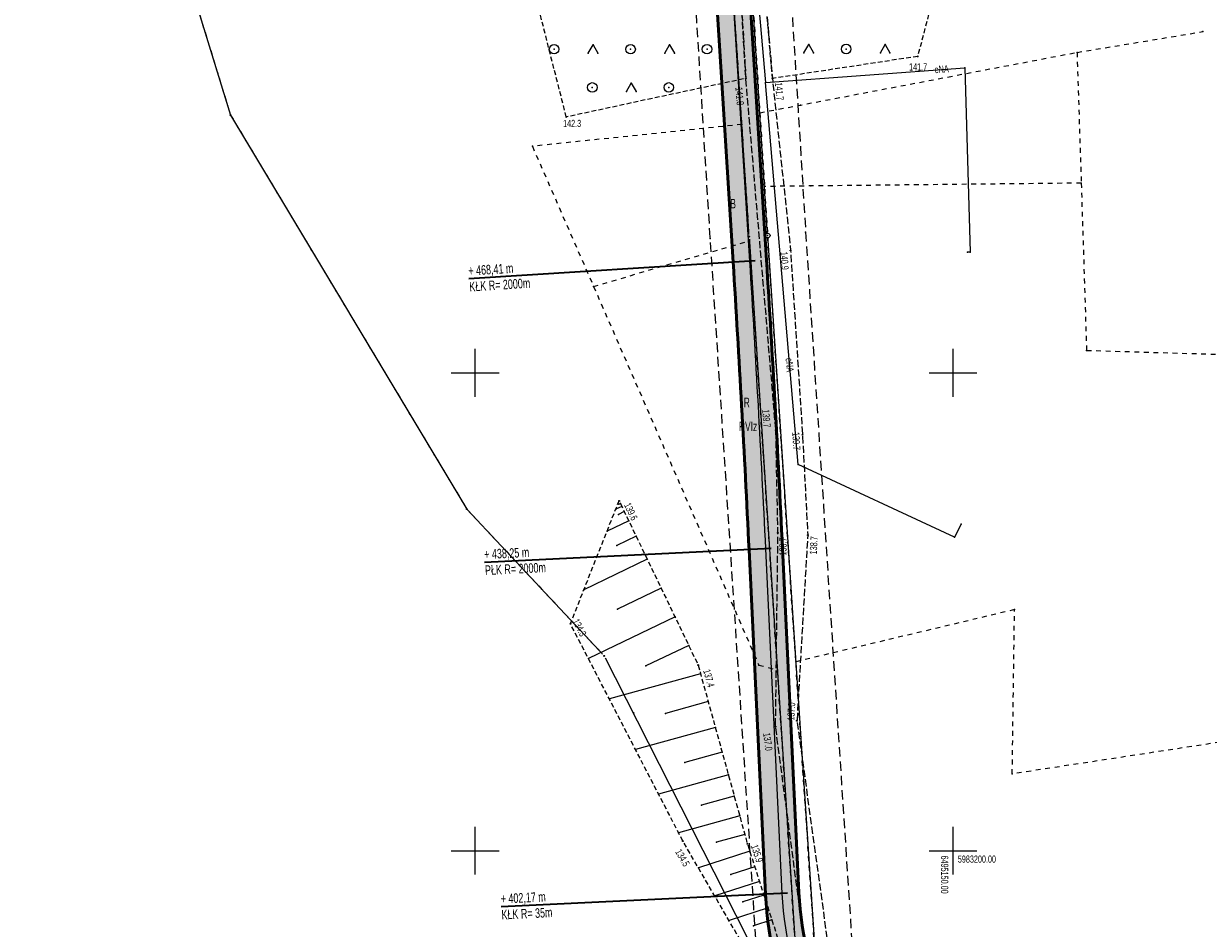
# Model space of a CAD drawing. Extents: x 6456700 to 6518119, y 5963420 to 5980059.
# Tile 252 of 256: x 6512322 to 6512445, y 5966741 to 5966836. Entities that reach past the tile are written whole.
import ezdxf
from ezdxf.enums import TextEntityAlignment as Align

# ---------------------------------------------------------------- set-up
doc = ezdxf.new("R2010")
doc.units = 0
doc.header["$MEASUREMENT"] = 0
doc.set_wipeout_variables(frame=1)
for name, pattern in [('L_0_03', [1, 0.5, -0.5]), ('L_0_04', [1.5, 1, -0.5]), ('L_0_52', [1, 0.75, -0.25]), ('L_0_5A', [0.75, 0.5, -0.25])]:
    doc.linetypes.add(name, pattern=pattern)
doc.layers.get('0').update_dxf_attribs({"color": 2, "linetype": 'CONTINUOUS', "lineweight": 5})
for name, color, linetype, lineweight in [('000_Inne__niezydentyfikowane_', 7, 'CONTINUOUS', 18), ('18mm Kreska ciągła', 7, 'CONTINUOUS', 18), ('202_punkt_graniczny', 7, 'CONTINUOUS', 18), ('203_punkt_graniczny', 7, 'CONTINUOUS', 18), ('209_oznaczenie_konturu_klasyfikacyjnego', 96, 'CONTINUOUS', 18), ('210_oznaczenie_konturu_uzytku_gruntowego', 96, 'CONTINUOUS', 18), ('218_kontur_uzytku_gruntowego', 96, 'L_0_03', 18), ('219_dzialka_ewidencyjna', 7, 'CONTINUOUS', 18), ('35mm Ciągła', 7, 'CONTINUOUS', 35), ('50mm Kreska ciągła', 7, 'CONTINUOUS', 50), ('9mm Kreska ciągła', 252, 'CONTINUOUS', 9), ('jezdnia', 7, 'CONTINUOUS', 18), ('pikieta_naturalna', 7, 'CONTINUOUS', 18), ('pikieta_naturalna_Atr2', 7, 'CONTINUOUS', 18), ('przewod_elektroenergetyczny_podziemny', 7, 'CONTINUOUS', 18), ('przewod_elektroenergetyczny_podziemny_Atr1', 7, 'CONTINUOUS', 18), ('siatka_krzyrzy', 7, 'CONTINUOUS', 18), ('skarpa_nieumocniona', 7, 'CONTINUOUS', 18), ('teren_zalesiony', 7, 'CONTINUOUS', 18), ('Zakres', 7, 'CONTINUOUS', 18)]:
    doc.layers.add(name, color=color, linetype=linetype, lineweight=lineweight)
doc.styles.get("Standard").update_dxf_attribs({"font": 'txt', "width": 0.75})
doc.styles.add('Znaczniki', font='GOTHIC.TTF', dxfattribs={"width": 0.7})

# ---------------------------------------------------------------- blocks, each defined once
blk = doc.blocks.new('EGPG_N')
at = {"color": 0, "linetype": 'Continuous', "lineweight": 13}
blk.add_wipeout([(0, -0.5), (0.25, -0.43), (0.43, -0.25), (0.5, 0), (0.43, 0.25), (0.25, 0.43), (0, 0.5), (-0.25, 0.43), (-0.43, 0.25), (-0.5, 0), (-0.43, -0.25), (-0.25, -0.43)], dxfattribs=at)
at = {"linetype": 'Continuous', "lineweight": 13}
blk.add_hatch(color=0, dxfattribs=at).paths.add_polyline_path([(0, -0.1, 1), (0, 0.1, 1)])
at = {"color": 0, "linetype": 'Continuous', "lineweight": 13}
blk.add_circle((0, 0), 0.1, dxfattribs=at)
blk = doc.blocks.new('EGPG_S')
at = {"color": 0, "linetype": 'Continuous', "lineweight": 18}
blk.add_wipeout([(0, -0.5), (0.25, -0.43), (0.43, -0.25), (0.5, 0), (0.43, 0.25), (0.25, 0.43), (0, 0.5), (-0.25, 0.43), (-0.43, 0.25), (-0.5, 0), (-0.43, -0.25), (-0.25, -0.43)], dxfattribs=at)
blk.add_circle((0, 0), 0.5, dxfattribs=at)
blk = doc.blocks.new('mdcp_nowa')
at = {"layer": '203_punkt_graniczny', "linetype": 'Continuous', "lineweight": 18, "true_color": 0x000000}
for points in [[(6495074.41, 5983276.92, 1), (6495074.41, 5983277, 1)], [(6495099.13, 5983235.7, 1), (6495099.13, 5983235.79, 1)], [(6495116.56, 5983214.37, 1), (6495116.56, 5983214.46, 1)]]:
    blk.add_hatch(color=18, dxfattribs=at).paths.add_polyline_path(points)
at = {"layer": 'pikieta_naturalna', "linetype": 'Continuous', "lineweight": 18, "true_color": 0x000000}
for points in [[(6495146.3, 5983283.07, 1), (6495146.3, 5983283.16, 1)], [(6495128.32, 5983280.76, 1), (6495128.32, 5983280.86, 1)], [(6495131.1, 5983280.75, 1), (6495131.1, 5983280.83, 1)], [(6495109.54, 5983276.72, 1), (6495109.54, 5983276.81, 1)], [(6495133, 5983262.75, 1), (6495133, 5983262.84, 1)], [(6495131.46, 5983243.95, 1), (6495131.46, 5983244.04, 1)], [(6495134.25, 5983243.46, 1), (6495134.25, 5983243.55, 1)], [(6495115.06, 5983236.57, 1), (6495115.06, 5983236.66, 1)], [(6495131.68, 5983233.21, 1), (6495131.68, 5983233.3, 1)], [(6495134.8, 5983232.99, 1), (6495134.8, 5983233.08, 1)], [(6495109.97, 5983223.7, 1), (6495109.97, 5983223.79, 1)], [(6495123.33, 5983219.38, 1), (6495123.33, 5983219.47, 1)], [(6495131.43, 5983212.95, 1), (6495131.43, 5983213.04, 1)], [(6495133.67, 5983213.55, 1), (6495133.67, 5983213.64, 1)], [(6495121.74, 5983200.96, 1), (6495121.74, 5983201.04, 1)], [(6495128.48, 5983200.69, 1), (6495128.48, 5983200.78, 1)]]:
    blk.add_hatch(color=18, dxfattribs=at).paths.add_polyline_path(points)
for p in [(6495176.14, 5983285.7), (6495129.79, 5983277.21), (6495127.91, 5983275.99), (6495130.27, 5983269.5), (6495133.55, 5983219.77), (6495131.63, 5983218.92)]:
    blk.add_point(p)
at = {"layer": '000_Inne__niezydentyfikowane_', "linetype": 'Continuous', "lineweight": 18, "flags": 128}
for points in [[(6495115.34, 5983236.03), (6495114.71, 5983235.73)], [(6495115.6, 5983235.49), (6495114.99, 5983235.19)], [(6495115.2, 5983236.32), (6495115.04, 5983236.25)], [(6495116.07, 5983234.52), (6495113.8, 5983233.43)], [(6495116.84, 5983232.91), (6495114.84, 5983231.95)], [(6495118, 5983230.5), (6495111.38, 5983227.31)], [(6495119.46, 5983227.46), (6495114.89, 5983225.26)], [(6495120.91, 5983224.46), (6495111.86, 5983220.1)], [(6495122.34, 5983221.49), (6495117.86, 5983219.33)], [(6495123.58, 5983218.51), (6495114.04, 5983215.89)], [(6495124.38, 5983215.6), (6495119.92, 5983214.37)], [(6495125.13, 5983212.88), (6495116.78, 5983210.58)], [(6495125.84, 5983210.33), (6495121.93, 5983209.25)], [(6495126.49, 5983207.94), (6495119.19, 5983205.93)], [(6495127.11, 5983205.72), (6495123.69, 5983204.77)], [(6495127.68, 5983203.64), (6495121.29, 5983201.87)], [(6495128.21, 5983201.71), (6495125.24, 5983200.89)], [(6495128.73, 5983199.94), (6495123.36, 5983198.21)], [(6495129.26, 5983198.31), (6495126.75, 5983197.5)], [(6495129.75, 5983196.78), (6495125.07, 5983195.27)], [(6495130.21, 5983195.35), (6495128.02, 5983194.65)], [(6495130.64, 5983194.02), (6495126.56, 5983192.71)], [(6495131.04, 5983192.78), (6495129.13, 5983192.16)]]:
    blk.add_lwpolyline(points, dxfattribs=at)
at = {"layer": '000_Inne__niezydentyfikowane_'}
for p in [(6495114.71, 5983235.73), (6495114.99, 5983235.19), (6495115.04, 5983236.25), (6495115.2, 5983236.32), (6495115.34, 5983236.03), (6495115.6, 5983235.49), (6495116.07, 5983234.52), (6495113.8, 5983233.43), (6495116.84, 5983232.91), (6495114.84, 5983231.95), (6495118, 5983230.5), (6495111.38, 5983227.31), (6495119.46, 5983227.46), (6495114.89, 5983225.26), (6495120.91, 5983224.46), (6495122.34, 5983221.49), (6495111.86, 5983220.1), (6495117.86, 5983219.33), (6495123.58, 5983218.51), (6495114.04, 5983215.89), (6495124.38, 5983215.6), (6495119.92, 5983214.37), (6495125.13, 5983212.88), (6495116.78, 5983210.58), (6495121.93, 5983209.25), (6495125.84, 5983210.33), (6495126.49, 5983207.94), (6495119.19, 5983205.93), (6495127.11, 5983205.72), (6495123.69, 5983204.77), (6495127.68, 5983203.64), (6495121.29, 5983201.87), (6495128.21, 5983201.71), (6495125.24, 5983200.89), (6495128.73, 5983199.94), (6495123.36, 5983198.21), (6495129.26, 5983198.31), (6495126.75, 5983197.5), (6495129.75, 5983196.78), (6495125.07, 5983195.27), (6495128.02, 5983194.65), (6495130.21, 5983195.35), (6495130.64, 5983194.02), (6495126.56, 5983192.71), (6495129.13, 5983192.16), (6495131.04, 5983192.78)]:
    blk.add_point(p, dxfattribs=at)
at = {"layer": '202_punkt_graniczny'}
blk.add_point((6495113.51, 5983220.39), dxfattribs=at)
at = {"layer": '203_punkt_graniczny', "color": 7, "linetype": 'Continuous', "lineweight": 18}
for centre in [(6495074.41, 5983276.96), (6495099.13, 5983235.74), (6495116.56, 5983214.41)]:
    blk.add_circle(centre, 0.045, dxfattribs=at)
at = {"layer": '203_punkt_graniczny'}
for p in [(6495074.41, 5983276.96), (6495099.13, 5983235.74), (6495116.56, 5983214.41)]:
    blk.add_point(p, dxfattribs=at)
at = {"layer": '218_kontur_uzytku_gruntowego', "lineweight": 18, "flags": 128}
for points in [[(6495053.81, 5983343.94), (6495074.41, 5983276.96)], [(6495128.68, 5983264.25), (6495123.45, 5983344.06)], [(6495125.55, 5983344.07), (6495130.6, 5983264.36)], [(6495162.97, 5983283.53), (6495176.14, 5983285.7)], [(6495129.79, 5983277.21), (6495162.97, 5983283.53)], [(6495162.97, 5983283.53), (6495163.41, 5983269.85)], [(6495074.41, 5983276.96), (6495099.13, 5983235.74)], [(6495127.91, 5983275.99), (6495105.99, 5983273.7)], [(6495105.99, 5983273.7), (6495112.39, 5983259.04)], [(6495163.41, 5983269.85), (6495130.27, 5983269.5)], [(6495163.41, 5983269.85), (6495163.97, 5983252.35)], [(6495112.39, 5983259.04), (6495128.71, 5983263.83)], [(6495133.8, 5983185.45), (6495128.68, 5983264.25)], [(6495135.78, 5983185.97), (6495130.6, 5983264.36)], [(6495112.39, 5983259.04), (6495129.68, 5983219.42)], [(6495163.97, 5983252.35), (6495178.09, 5983251.93)], [(6495099.13, 5983235.74), (6495113.51, 5983220.39)], [(6495156.43, 5983225.23), (6495133.55, 5983219.77)], [(6495156.19, 5983208.04), (6495156.43, 5983225.23)], [(6495129.68, 5983219.42), (6495131.63, 5983218.92)], [(6495186.83, 5983212.71), (6495156.19, 5983208.04)]]:
    blk.add_lwpolyline(points, dxfattribs=at)
at = {"layer": '218_kontur_uzytku_gruntowego'}
for p in [(6495162.97, 5983283.53), (6495162.97, 5983283.53), (6495162.97, 5983283.53), (6495162.97, 5983283.53), (6495134.03, 5983278.02), (6495134.03, 5983278.02), (6495134.03, 5983278.02), (6495134.03, 5983278.02), (6495074.41, 5983276.96), (6495074.41, 5983276.96), (6495074.41, 5983276.96), (6495074.41, 5983276.96), (6495105.99, 5983273.7), (6495105.99, 5983273.7), (6495105.99, 5983273.7), (6495105.99, 5983273.7), (6495135.12, 5983269.55), (6495135.12, 5983269.55), (6495163.41, 5983269.85), (6495163.41, 5983269.85), (6495112.39, 5983259.04), (6495112.39, 5983259.04), (6495112.39, 5983259.04), (6495112.39, 5983259.04), (6495112.39, 5983259.04), (6495112.39, 5983259.04), (6495163.97, 5983252.35), (6495163.97, 5983252.35), (6495099.13, 5983235.74), (6495099.13, 5983235.74), (6495099.13, 5983235.74), (6495099.13, 5983235.74), (6495156.43, 5983225.23), (6495156.43, 5983225.23), (6495129.68, 5983219.42), (6495129.68, 5983219.42), (6495129.68, 5983219.42), (6495129.68, 5983219.42), (6495116.56, 5983214.41), (6495116.56, 5983214.41), (6495116.56, 5983214.41), (6495116.56, 5983214.41), (6495156.19, 5983208.04), (6495156.19, 5983208.04)]:
    blk.add_point(p, dxfattribs=at)
at = {"layer": '219_dzialka_ewidencyjna', "color": 3, "linetype": 'Continuous', "lineweight": 18, "flags": 128}
for points in [[(6495053.81, 5983343.94), (6495074.41, 5983276.96)], [(6495128.68, 5983264.25), (6495123.45, 5983344.06)], [(6495130.6, 5983264.36), (6495125.55, 5983344.07)], [(6495074.41, 5983276.96), (6495099.13, 5983235.74)], [(6495128.68, 5983264.25), (6495133.8, 5983185.45)], [(6495130.6, 5983264.36), (6495135.78, 5983185.97)], [(6495099.13, 5983235.74), (6495113.51, 5983220.39)], [(6495113.51, 5983220.39), (6495152.54, 5983143.54)]]:
    blk.add_lwpolyline(points, dxfattribs=at)
at = {"layer": '219_dzialka_ewidencyjna', "color": 3}
for p in [(6495074.41, 5983276.96), (6495074.41, 5983276.96), (6495099.13, 5983235.74), (6495099.13, 5983235.74), (6495116.56, 5983214.41), (6495116.56, 5983214.41)]:
    blk.add_point(p, dxfattribs=at)
at = {"layer": 'jezdnia', "color": 7, "linetype": 'L_0_52', "lineweight": 18, "flags": 128}
blk.add_lwpolyline([(6495195.83, 5982978.97), (6495200.77, 5982990.52), (6495203.76, 5983005.28), (6495200.35, 5983025.82), (6495193.24, 5983036.29), (6495189.14, 5983049.6), (6495185.12, 5983067.8), (6495183.17, 5983077.08), (6495178.19, 5983089.73), (6495174.64, 5983098.86), (6495168.43, 5983115.09), (6495161.55, 5983133.83), (6495154.76, 5983147.58), (6495144.33, 5983166.27), (6495135.54, 5983182.13), (6495131.43, 5983212.99), (6495131.68, 5983233.26), (6495131.46, 5983243.99), (6495128.32, 5983280.81), (6495127.29, 5983298.52), (6495124.19, 5983336.19), (6495123.5, 5983344), (6495121.28, 5983367.92), (6495119.64, 5983396.13), (6495116.73, 5983412.76), (6495117.19, 5983441.35), (6495116.43, 5983457.42), (6495115.48, 5983476.53), (6495115.11, 5983482.62), (6495112.3, 5983484.4), (6495091.45, 5983481.81), (6495091.37, 5983484.19), (6495109.96, 5983486.92), (6495113.25, 5983490.41), (6495113.24, 5983503.43), (6495112.69, 5983521.82), (6495113.13, 5983545.8), (6495113.51, 5983566.95), (6495116.02, 5983585), (6495118.4, 5983609.28), (6495123.42, 5983650.06), (6495131.2, 5983686.54), (6495140.07, 5983719.72), (6495146.41, 5983753.33), (6495149.05, 5983763.24), (6495154.18, 5983776.85), (6495160.67, 5983784.68), (6495175.29, 5983798.4), (6495197.26, 5983816.17), (6495217.4, 5983831.86), (6495238.65, 5983846.53), (6495263.72, 5983869.02), (6495276.39, 5983884.8), (6495285.32, 5983901), (6495289.2, 5983910.41), (6495292.89, 5983924.2), (6495294.78, 5983930.12), (6495299.2, 5983944.93), (6495304.61, 5983964.52), (6495307.5, 5983979.46), (6495307.59, 5983992.22), (6495306.46, 5984009.09), (6495305.69, 5984028.3), (6495305.67, 5984038.17), (6495300.99, 5984057.07), (6495297.28, 5984082.3), (6495291.79, 5984107.54), (6495288.36, 5984130.45), (6495280.64, 5984151.56), (6495274.64, 5984171.22), (6495270.98, 5984181.26), (6495273.99, 5984181.03), (6495276.87, 5984171.8), (6495283.5, 5984152.14), (6495291.35, 5984131.82), (6495294.78, 5984110.77), (6495299.68, 5984081.31), (6495303.27, 5984060.79), (6495332.62, 5984062.58), (6495350.78, 5984065.69), (6495352.73, 5984070.57), (6495357.63, 5984062.1), (6495352.37, 5984062.87), (6495334.16, 5984059.86), (6495303.89, 5984056.79), (6495307.64, 5984045.46), (6495309.06, 5984037.47), (6495310.62, 5984029.01), (6495312.95, 5983997.49), (6495310.44, 5983991.82), (6495310.09, 5983979.31), (6495307.08, 5983963.82), (6495301.68, 5983944.67), (6495295.97, 5983923.79), (6495292.77, 5983913.71), (6495290.13, 5983906.38), (6495284.32, 5983893.37), (6495278.05, 5983883.04), (6495264.46, 5983865.44), (6495239.09, 5983842.69), (6495219.23, 5983829.73), (6495216.93, 5983819.97), (6495223.58, 5983813.84), (6495228.16, 5983809.41), (6495224.21, 5983807.55), (6495214.94, 5983813.05), (6495207.87, 5983817.5), (6495201.24, 5983815.27), (6495178.34, 5983796.41), (6495165.6, 5983786.15), (6495159.73, 5983777.73), (6495154.77, 5983771.17), (6495151.16, 5983759.97), (6495150.26, 5983749.93), (6495142.6, 5983719.51), (6495134.42, 5983684.95), (6495127.4, 5983650.76), (6495120.08, 5983602.2), (6495117.42, 5983578.29), (6495115.94, 5983567.9), (6495115.38, 5983544.13), (6495115.07, 5983520.98), (6495115.65, 5983504.52), (6495116.24, 5983490.91), (6495120.25, 5983487.29), (6495126.33, 5983487.84), (6495143.65, 5983489.58), (6495144.46, 5983486.94), (6495127.88, 5983485.15), (6495121.64, 5983482.36), (6495118.37, 5983476.22), (6495119.55, 5983458.22), (6495119.45, 5983441.1), (6495120.18, 5983413.18), (6495121.99, 5983405.13), (6495126.07, 5983403.29), (6495130.48, 5983403.23), (6495129.73, 5983399.77), (6495124.35, 5983396.96), (6495123.73, 5983368.04), (6495126.63, 5983336.2), (6495129.59, 5983298.85), (6495131.1, 5983280.79), (6495133, 5983262.8), (6495134.25, 5983243.51), (6495134.8, 5983233.03), (6495133.67, 5983213.6), (6495138.07, 5983181.73), (6495146.27, 5983167.62), (6495157.18, 5983147.99), (6495163.68, 5983134.39), (6495170.96, 5983115.51), (6495175.46, 5983104.48), (6495181.17, 5983100.74), (6495199.93, 5983101.55), (6495199.17, 5983099.07), (6495182.34, 5983097.53), (6495180.35, 5983094.32), (6495185.39, 5983081.2), (6495192.07, 5983052.44), (6495195.58, 5983038.04), (6495198.53, 5983033.23), (6495203.76, 5983025.83), (6495206.13, 5983003.89), (6495202.54, 5982989.27), (6495201.18, 5982984.38), (6495199.22, 5982977.33), (6495199.31, 5982965.37), (6495200.17, 5982948.62), (6495203.01, 5982926.24), (6495205.43, 5982907.13), (6495210.02, 5982873.53), (6495214.31, 5982847.66), (6495217.75, 5982836.69), (6495222.16, 5982822), (6495228.36, 5982806.97), (6495230.37, 5982804.25), (6495235.28, 5982800.03), (6495240.12, 5982797.03), (6495226.36, 5982801.25), (6495225.42, 5982799.59), (6495224.16, 5982791.52), (6495222.71, 5982778.54), (6495222.21, 5982760.62), (6495221.26, 5982748.78), (6495217.72, 5982722.5), (6495220.89, 5982699.43), (6495222.63, 5982688.01), (6495226.82, 5982681.43), (6495232.44, 5982678.09), (6495238.57, 5982677.74), (6495238.58, 5982674.2), (6495234.94, 5982674.18), (6495222.7, 5982675.95), (6495211.13, 5982675.67), (6495203.44, 5982672.24), (6495190.56, 5982660.85), (6495183.64, 5982651.87), (6495180.18, 5982645.51), (6495176.56, 5982638.14), (6495173.06, 5982629.9), (6495169.79, 5982622.28), (6495168.95, 5982621.1), (6495167.1, 5982622.09), (6495169.54, 5982629.99), (6495175.88, 5982643.52), (6495181.21, 5982652.88), (6495188.25, 5982661.9), (6495200.25, 5982673.34), (6495211.64, 5982680.53), (6495218.14, 5982692.06), (6495218.39, 5982699.72), (6495215.1, 5982723.62), (6495216.08, 5982729.8), (6495218.41, 5982743.49), (6495220.09, 5982761.04), (6495220.41, 5982779.3), (6495221.74, 5982791.03), (6495222.5, 5982799.07), (6495220.92, 5982803.86), (6495210.51, 5982812.59), (6495206.38, 5982817.94), (6495202.5, 5982823.86), (6495197.41, 5982834.99), (6495191.07, 5982840.79), (6495178.96, 5982851.25), (6495180.72, 5982852.83), (6495192.33, 5982842.82), (6495193.9, 5982841.49), (6495196.29, 5982839.47), (6495200.7, 5982838.43), (6495206.86, 5982825.62), (6495210.11, 5982820.87), (6495214.26, 5982814.71), (6495221.36, 5982809.09), (6495224.36, 5982806.84), (6495223.38, 5982810.9), (6495218.5, 5982823.84), (6495214.57, 5982836.22), (6495211.53, 5982847.15), (6495206.8, 5982872.08), (6495202.64, 5982906.51), (6495199.04, 5982926.21), (6495196.67, 5982948.55), (6495195.68, 5982964.58)], close=True, dxfattribs=at)
at = {"layer": 'jezdnia'}
for p in [(6495128.32, 5983280.81), (6495131.1, 5983280.79), (6495133, 5983262.8), (6495131.46, 5983243.99), (6495134.25, 5983243.51), (6495131.68, 5983233.26), (6495134.8, 5983233.03), (6495131.43, 5983212.99), (6495133.67, 5983213.6)]:
    blk.add_point(p, dxfattribs=at)
at = {"layer": 'pikieta_naturalna', "color": 7, "linetype": 'Continuous', "lineweight": 18}
for centre in [(6495146.3, 5983283.11), (6495128.32, 5983280.81), (6495131.1, 5983280.79), (6495109.54, 5983276.77), (6495133, 5983262.8), (6495131.46, 5983243.99), (6495134.25, 5983243.51), (6495115.06, 5983236.61), (6495131.68, 5983233.26), (6495134.8, 5983233.03), (6495109.97, 5983223.74), (6495123.33, 5983219.43), (6495131.43, 5983212.99), (6495133.67, 5983213.6), (6495121.74, 5983201), (6495128.48, 5983200.73)]:
    blk.add_circle(centre, 0.045, dxfattribs=at)
at = {"layer": 'pikieta_naturalna'}
for p in [(6495146.3, 5983283.11), (6495128.32, 5983280.81), (6495131.1, 5983280.79), (6495109.54, 5983276.77), (6495133, 5983262.8), (6495131.46, 5983243.99), (6495134.25, 5983243.51), (6495115.06, 5983236.61), (6495131.68, 5983233.26), (6495134.8, 5983233.03), (6495109.97, 5983223.74), (6495123.33, 5983219.43), (6495131.43, 5983212.99), (6495133.67, 5983213.6), (6495121.74, 5983201), (6495128.48, 5983200.73)]:
    blk.add_point(p, dxfattribs=at)
at = {"layer": 'przewod_elektroenergetyczny_podziemny', "color": 1, "linetype": 'Continuous', "lineweight": 18, "flags": 128}
for points in [[(6495105.41, 5983426.7), (6495118.51, 5983426.81), (6495118.93, 5983410.43), (6495122.55, 5983366.66), (6495126.69, 5983322.24), (6495130.39, 5983280.36)], [(6495130.39, 5983280.36), (6495151.25, 5983281.91), (6495151.8, 5983262.61), (6495151.5, 5983262.61)], [(6495150.84, 5983234.18), (6495150.16, 5983232.82), (6495133.79, 5983240.42), (6495130.39, 5983280.36)]]:
    blk.add_lwpolyline(points, dxfattribs=at)
at = {"layer": 'przewod_elektroenergetyczny_podziemny'}
for p in [(6495151.25, 5983281.91), (6495130.39, 5983280.36), (6495130.39, 5983280.36), (6495130.39, 5983280.36), (6495151.5, 5983262.61), (6495151.8, 5983262.61), (6495133.79, 5983240.42), (6495150.84, 5983234.18), (6495150.16, 5983232.82)]:
    blk.add_point(p, dxfattribs=at)
at = {"layer": 'siatka_krzyrzy', "linetype": 'Continuous', "lineweight": 18, "flags": 128}
for points in [[(6495100, 5983247.5), (6495100, 5983252.5)], [(6495150, 5983247.5), (6495150, 5983252.5)], [(6495097.5, 5983250), (6495102.5, 5983250)], [(6495147.5, 5983250), (6495152.5, 5983250)], [(6495100, 5983197.5), (6495100, 5983202.5)], [(6495150, 5983197.5), (6495150, 5983202.5)], [(6495097.5, 5983200), (6495102.5, 5983200)], [(6495147.5, 5983200), (6495152.5, 5983200)]]:
    blk.add_lwpolyline(points, dxfattribs=at)
at = {"layer": 'skarpa_nieumocniona', "color": 7, "linetype": 'L_0_5A', "lineweight": 18, "flags": 128}
blk.add_lwpolyline([(6495217.65, 5982814.39), (6495212.8, 5982822.34), (6495206.86, 5982825.62), (6495200.7, 5982838.43), (6495195.46, 5982859.44), (6495192.63, 5982871.32), (6495188.85, 5982881.97), (6495183.52, 5982886.94), (6495176.14, 5982900.76), (6495180, 5982904.6), (6495179.15, 5982911.71), (6495175.72, 5982920.63), (6495175.98, 5982930.29), (6495180.63, 5982930.17), (6495180.83, 5982936.86), (6495177.45, 5982936.98), (6495177.48, 5982938.07), (6495176.61, 5982948.59), (6495174.13, 5982984.91), (6495177.26, 5983009.97), (6495168.41, 5983061.47), (6495162.99, 5983082.43), (6495163.97, 5983097.34), (6495159.47, 5983111.58), (6495154.72, 5983137.09), (6495143.3, 5983161.31), (6495133.93, 5983178.05), (6495127.78, 5983190.6), (6495121.74, 5983201), (6495109.97, 5983223.74), (6495115.06, 5983236.61), (6495123.33, 5983219.43), (6495128.48, 5983200.73), (6495134.02, 5983183.5), (6495140.69, 5983170.38), (6495148.28, 5983157.89), (6495159.34, 5983136.7), (6495163.67, 5983127.48), (6495166.42, 5983114.5), (6495172.48, 5983096.4), (6495178.19, 5983089.73), (6495183.17, 5983077.08), (6495185.12, 5983067.8), (6495189.14, 5983049.6), (6495193.24, 5983036.29), (6495194.86, 5983019.23), (6495194.22, 5983005.35), (6495194.46, 5982985.14), (6495193.02, 5982977.78), (6495193.03, 5982974.24), (6495193.09, 5982968.66), (6495193.64, 5982959.29), (6495195.49, 5982946.34), (6495195.53, 5982929.96), (6495198.39, 5982919.26), (6495200.73, 5982901.53), (6495201.7, 5982891.53), (6495206.08, 5982861.3), (6495209.07, 5982851.75), (6495212.1, 5982842.39), (6495218.5, 5982823.84), (6495223.38, 5982810.9), (6495221.36, 5982809.09)], close=True, dxfattribs=at)
at = {"layer": 'skarpa_nieumocniona'}
for p in [(6495115.06, 5983236.61), (6495115.06, 5983236.61), (6495109.97, 5983223.74), (6495109.97, 5983223.74), (6495123.33, 5983219.43), (6495123.33, 5983219.43), (6495121.74, 5983201), (6495121.74, 5983201), (6495128.48, 5983200.73), (6495128.48, 5983200.73)]:
    blk.add_point(p, dxfattribs=at)
at = {"layer": 'teren_zalesiony', "color": 7, "linetype": 'L_0_5A', "lineweight": 18, "flags": 128}
for points in [[(6495131.1, 5983280.79), (6495129.59, 5983298.85), (6495126.63, 5983336.2), (6495123.73, 5983368.04), (6495140.1, 5983378.44), (6495144.34, 5983381.08), (6495151.69, 5983354.5), (6495150.93, 5983300.85), (6495146.3, 5983283.11)], [(6495109.54, 5983276.77), (6495102.2, 5983305.6), (6495097.17, 5983346.92), (6495116.42, 5983353.83), (6495120.93, 5983355.83), (6495123.5, 5983344), (6495124.19, 5983336.19), (6495127.29, 5983298.52), (6495128.32, 5983280.81)]]:
    blk.add_lwpolyline(points, close=True, dxfattribs=at)
at = {"layer": 'teren_zalesiony', "color": 7, "linetype": 'Continuous', "lineweight": 18, "flags": 128}
for points in [[(6495111.84, 5983283.45), (6495112.34, 5983284.32)], [(6495112.34, 5983284.32), (6495112.84, 5983283.45)], [(6495119.84, 5983283.45), (6495120.34, 5983284.32)], [(6495120.34, 5983284.32), (6495120.84, 5983283.45)], [(6495134.4, 5983283.47), (6495134.9, 5983284.34)], [(6495134.9, 5983284.34), (6495135.4, 5983283.47)], [(6495142.4, 5983283.47), (6495142.9, 5983284.34)], [(6495142.9, 5983284.34), (6495143.4, 5983283.47)], [(6495115.84, 5983279.45), (6495116.34, 5983280.32)], [(6495116.34, 5983280.32), (6495116.84, 5983279.45)]]:
    blk.add_lwpolyline(points, dxfattribs=at)
at = {"layer": 'teren_zalesiony', "color": 7, "linetype": 'Continuous', "lineweight": 18}
for centre in [(6495108.26, 5983283.86), (6495116.26, 5983283.86), (6495124.26, 5983283.86), (6495138.82, 5983283.88), (6495112.26, 5983279.86), (6495120.26, 5983279.86)]:
    blk.add_circle(centre, 0.5, dxfattribs=at)
at = {"layer": 'teren_zalesiony'}
for p in [(6495108.26, 5983283.86), (6495112.34, 5983284.32), (6495112.34, 5983284.32), (6495116.26, 5983283.86), (6495120.34, 5983284.32), (6495120.34, 5983284.32), (6495124.26, 5983283.86), (6495134.9, 5983284.34), (6495134.9, 5983284.34), (6495138.82, 5983283.88), (6495142.9, 5983284.34), (6495142.9, 5983284.34), (6495111.84, 5983283.45), (6495112.84, 5983283.45), (6495119.84, 5983283.45), (6495120.84, 5983283.45), (6495134.4, 5983283.47), (6495135.4, 5983283.47), (6495142.4, 5983283.47), (6495143.4, 5983283.47), (6495146.3, 5983283.11), (6495112.26, 5983279.86), (6495116.34, 5983280.32), (6495116.34, 5983280.32), (6495120.26, 5983279.86), (6495128.32, 5983280.81), (6495131.1, 5983280.79), (6495115.84, 5983279.45), (6495116.84, 5983279.45), (6495109.54, 5983276.77)]:
    blk.add_point(p, dxfattribs=at)
at = {"layer": 'Zakres', "linetype": 'L_0_04', "lineweight": 25, "flags": 128}
blk.add_lwpolyline([(6495113.77, 5985050.22), (6495121.12, 5984877.07), (6495125.76, 5984757.87), (6495129.89, 5984649.81), (6495141.08, 5984611.3), (6495145.77, 5984544.53), (6495147.36, 5984487.27), (6495157.22, 5984392.07), (6495162.95, 5984387.45), (6495180.24, 5984384.16), (6495229.5, 5984386.61), (6495251.65, 5984373.41), (6495258.77, 5984357.12), (6495255.44, 5984330.44), (6495250.77, 5984304.39), (6495252.21, 5984282.78), (6495255.46, 5984256.45), (6495254.94, 5984238.25), (6495266.4, 5984211), (6495277.24, 5984182.33), (6495294.2, 5984133.19), (6495300.94, 5984095.37), (6495313.24, 5984037.69), (6495317.44, 5983978.18), (6495300.35, 5983922.18), (6495282.35, 5983883.38), (6495266.21, 5983862.23), (6495242.03, 5983839.67), (6495211.11, 5983816.86), (6495158.26, 5983772.66), (6495130.6, 5983651.16), (6495116.31, 5983543.43), (6495129.51, 5983346.73), (6495134.58, 5983264.71), (6495139.64, 5983186.97), (6495193.25, 5983077.94), (6495199.2, 5983041.97), (6495206.23, 5983026), (6495208.96, 5983004.88), (6495202.27, 5982979.48), (6495202.42, 5982950.13), (6495209.35, 5982897.38), (6495215.97, 5982850.34), (6495228.6, 5982809.97), (6495226.85, 5982778.82), (6495225.04, 5982750.56), (6495220.26, 5982723.37), (6495226.54, 5982679.97), (6495206.06, 5982669.48), (6495192.68, 5982657.71), (6495184.57, 5982648.65), (6495174.78, 5982624.58), (6495164.23, 5982604.61), (6495150.7, 5982588.3), (6495137.69, 5982582.43), (6495118.26, 5982573.75), (6495100.35, 5982558.42), (6495090.36, 5982544.99), (6495075.87, 5982519.06), (6495060.83, 5982499.68), (6495049.41, 5982485.49), (6495035.07, 5982459.7), (6495006.7, 5982406.64), (6494980.89, 5982351.84), (6494944.35, 5982293.29), (6494925.72, 5982250.11), (6494905.2, 5982190.37), (6494898.43, 5982153.5), (6494879.51, 5982063.89), (6494864.14, 5981992.66), (6494816.93, 5981768.61), (6494777.79, 5981577.7), (6494739.84, 5981394.72), (6494718.65, 5981297.89), (6494716.45, 5981237.31), (6494738.62, 5981208.21), (6494776.48, 5981173.06), (6494817.16, 5981137.44), (6494847.63, 5981109.8), (6494877.39, 5981077.08), (6494912.75, 5981030.55), (6494916.06, 5981014.71), (6494903.86, 5980957.01), (6494916.13, 5980953.51), (6494892.32, 5980927.59), (6494850.7, 5980858.8), (6494806.81, 5980779.89), (6494785.1, 5980753.49), (6494715.22, 5980723.29), (6494679.96, 5980686.78), (6494651.35, 5980651.29), (6494549.14, 5980683.24), (6494511.84, 5980659.66), (6494443.61, 5980630.33), (6494428.78, 5980598.6), (6494431.58, 5980579.46), (6494420.56, 5980549.76), (6494416.45, 5980528.2), (6494403.86, 5980507.16), (6494388.89, 5980482.96), (6494365.32, 5980407.99), (6494335.67, 5980315.15), (6494332.29, 5980297.41), (6494335.1, 5980278.18), (6494347.25, 5980254.84), (6494336.79, 5980250.09), (6494300.04, 5980271.34), (6494320.8, 5980301.43), (6494336.81, 5980349.17), (6494344.85, 5980380.92), (6494360.85, 5980437.13), (6494374.18, 5980476.38), (6494386.14, 5980498.84), (6494403.02, 5980528.52), (6494411.33, 5980563.19), (6494420.84, 5980586.25), (6494420.25, 5980601.11), (6494434.95, 5980635.94), (6494446.75, 5980644.99), (6494465.77, 5980647.27), (6494513.02, 5980669.46), (6494507.85, 5980679.68), (6494547.89, 5980705.83), (6494570.06, 5980691.34), (6494636.17, 5980669.05), (6494706.14, 5980756.86), (6494742.78, 5980772.58), (6494798.53, 5980814.27), (6494826.12, 5980867.97), (6494849.57, 5980908.6), (6494845.35, 5980942.01), (6494853.94, 5980970.83), (6494891.08, 5980960.54), (6494890.11, 5980965.73), (6494903.94, 5981025.69), (6494869.98, 5981070.3), (6494770.97, 5981160.58), (6494728.18, 5981200.64), (6494706.13, 5981229.56), (6494707.94, 5981299.75), (6494728.84, 5981398.1), (6494767.06, 5981580.19), (6494806.17, 5981770.55), (6494854.36, 5981994.76), (6494869.73, 5982065.97), (6494888.61, 5982155.44), (6494891.67, 5982173.95), (6494895.82, 5982197.45), (6494916.38, 5982253.72), (6494935.47, 5982297.95), (6494954.97, 5982331.67), (6494972.09, 5982356.64), (6494997.76, 5982411.14), (6495026.29, 5982464.48), (6495041.09, 5982491.09), (6495052.99, 5982505.88), (6495067.51, 5982524.6), (6495081.94, 5982550.43), (6495092.99, 5982565.28), (6495112.86, 5982582.29), (6495133.59, 5982591.55), (6495144.48, 5982596.46), (6495155.87, 5982610.19), (6495165.7, 5982628.8), (6495175.96, 5982654.03), (6495185.62, 5982664.83), (6495200.4, 5982677.82), (6495212.49, 5982688.04), (6495209.64, 5982723.43), (6495215.22, 5982750.57), (6495216.87, 5982779.54), (6495218.31, 5982809.31), (6495206.86, 5982847.92), (6495199.44, 5982894.74), (6495192.11, 5982948.71), (6495190.16, 5982979.24), (6495183.47, 5983075.16), (6495129.79, 5983184.34), (6495124.6, 5983264.07), (6495119.53, 5983346.09), (6495106.27, 5983543.75), (6495120.74, 5983652.9), (6495148.75, 5983779.42), (6495204.15, 5983826.04), (6495273.41, 5983889.36), (6495288.53, 5983927.42), (6495300.83, 5983964.69), (6495303.91, 5983980.14), (6495301.32, 5984039.55), (6495291.1, 5984093.63), (6495284.5, 5984130.67), (6495267.84, 5984178.93), (6495257.12, 5984207.3), (6495244.96, 5984236.19), (6495244.79, 5984255.42), (6495242.25, 5984281.97), (6495240.71, 5984304.95), (6495245.55, 5984331.94), (6495248.51, 5984355.64), (6495243.77, 5984366.47), (6495226.98, 5984376.47), (6495179.54, 5984374.12), (6495158.61, 5984378.09), (6495147.7, 5984386.91), (6495137.38, 5984486.61), (6495135.78, 5984544.04), (6495131.18, 5984609.54), (6495119.95, 5984648.2), (6495115.76, 5984757.49), (6495111.12, 5984876.67), (6495103.73, 5985050.93), (6495109.36, 5985081.73), (6495120.41, 5985085.88)], close=True, dxfattribs=at)
at = {"layer": 'Zakres'}
for p in [(6495124.6, 5983264.07), (6495134.58, 5983264.71)]:
    blk.add_point(p, dxfattribs=at)
at = {"layer": '209_oznaczenie_konturu_klasyfikacyjnego', "lineweight": 20, "width": 0.66}
blk.add_text('RVIz', height=1, dxfattribs=at).set_placement((6495127.6, 5983244.9), align=Align.TOP_LEFT)
at = {"layer": '210_oznaczenie_konturu_uzytku_gruntowego', "lineweight": 20, "width": 0.66}
for s, p in [('B', (6495126.7, 5983268.2)), ('R', (6495128.1, 5983247.4))]:
    blk.add_text(s, height=1, dxfattribs=at).set_placement(p, align=Align.TOP_LEFT)
at = {"layer": 'pikieta_naturalna_Atr2', "color": 7, "lineweight": 15, "width": 0.66}
for s, p in [('141.7', (6495145.4, 5983282.38)), ('142.3', (6495109.2, 5983276.47))]:
    blk.add_text(s, height=0.75, dxfattribs=at).set_placement(p, align=Align.TOP_LEFT)
for s, rotation, p in [('141.8', 274.9, (6495127.97, 5983279.92)), ('141.7', 276, (6495132.1, 5983280.42)), ('140.9', 273.7, (6495132.69, 5983262.69)), ('139.7', 274.9, (6495130.77, 5983246.2)), ('139.7', 273, (6495133.93, 5983243.82)), ('139.6', 295.7, (6495116.23, 5983236.5)), ('138.7', 86.7, (6495134.99, 5983231.03)), ('138.7', 89.3, (6495131.82, 5983230.89)), ('134.3', 297.4, (6495110.82, 5983224.36)), ('137.4', 285.4, (6495124.57, 5983219.06)), ('137.0', 86.7, (6495132.64, 5983213.65)), ('137.0', 277.6, (6495130.87, 5983212.39)), ('135.9', 287.8, (6495129.56, 5983200.73)), ('134.5', 300.1, (6495121.55, 5983200.27))]:
    blk.add_text(s, height=0.75, rotation=rotation, dxfattribs=at).set_placement(p, align=Align.TOP_LEFT)
at = {"layer": 'przewod_elektroenergetyczny_podziemny_Atr1', "color": 1, "lineweight": 15, "width": 0.66}
for rotation, p in [(4.2, (6495148.05, 5983282.09)), (274.9, (6495133.22, 5983251.59))]:
    blk.add_text('eNA', height=0.75, rotation=rotation, dxfattribs=at).set_placement(p, align=Align.TOP_LEFT)
at = {"layer": 'siatka_krzyrzy', "lineweight": 15, "width": 0.66}
blk.add_text('6495150.00', height=0.75, rotation=270, dxfattribs=at).set_placement((6495149.5, 5983199.5), align=Align.TOP_LEFT)
blk.add_text('5983200.00', height=0.75, dxfattribs=at).set_placement((6495150.5, 5983199.5), align=Align.TOP_LEFT)
at = {"layer": '202_punkt_graniczny', "linetype": 'Continuous', "xscale": 0.5, "yscale": 0.5, "zscale": 0.5}
for name, p in [('EGPG_N', (6495128.68, 5983264.25)), ('EGPG_S', (6495130.6, 5983264.36)), ('EGPG_N', (6495113.51, 5983220.39))]:
    blk.add_blockref(name, p, dxfattribs=at)
for p in [(6495128.71, 5983263.83), (6495113.51, 5983220.39), (6495113.51, 5983220.39), (6495113.51, 5983220.39)]:
    blk.add_point(p)
at = {"layer": '202_punkt_graniczny'}
for p in [(6495128.68, 5983264.25), (6495130.6, 5983264.36)]:
    blk.add_point(p, dxfattribs=at)

msp = doc.modelspace()

# ---------------------------------------------------------------- block references
at = {"linetype": 'ByBlock'}
msp.add_blockref('mdcp_nowa', (17268.786, -16450.998), dxfattribs=at)

# ---------------------------------------------------------------- next in the draw order: hatches: boundary and pattern name
at = {"layer": '9mm Kreska ciągła'}
h = msp.add_hatch(dxfattribs=at)
h.set_pattern_fill('SAND_AND_LIME', color=4, scale=0.1)
h.set_pattern_definition([(37.5, (6512162.38958, 5966557.36103), (-0.006803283, 0.208096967), [0, -0.16416, 0, -0.1836, 0, -0.1755]), (7.5, (6512162.38958, 5966557.36103), (0.191135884, 0.304791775), [0, -0.08856, 0, -0.14796, 0, -0.0567]), (327.5, (6512162.25674, 5966557.36103), (0.33632732, 0.000611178), [0, -0.054, 0, -0.1944, 0, -0.2538]), (317.5, (6512162.25674, 5966557.36103), (0.324661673, 0.09478896), [0, -0.027, 0, -0.12744, 0, -0.1458])])
edge = h.paths.add_edge_path()
edge.add_arc((6512516.367, 5967810.283), 3, 311.58691, 347.30622, ccw=False)
edge.add_arc((6512523.503, 5967802.242), 7.75, 131.58691, 180.78045)
edge.add_line((6512515.753, 5967802.137), (6512515.839, 5967795.832))
edge.add_arc((6512568.134, 5967796.544), 52.3, 180.78045, 202.28878)
edge.add_line((6512519.742, 5967776.708), (6512533.586, 5967742.935))
edge.add_arc((6512443.186, 5967705.88), 97.7, 19.24547, 22.28878, ccw=False)
edge.add_line((6512535.426, 5967738.083), (6512551.885, 5967690.939))
edge.add_arc((6512459.645, 5967658.735), 97.7, 10.33082, 19.24547, ccw=False)
edge.add_line((6512555.761, 5967676.256), (6512567.725, 5967610.623))
edge.add_arc((6512717.556, 5967637.935), 152.3, 190.33082, 193.90778)
edge.add_line((6512569.721, 5967601.328), (6512572.468, 5967590.235))
edge.add_arc((6512477.632, 5967566.752), 97.7, 359.59588, 373.90778, ccw=False)
edge.add_line((6512575.33, 5967566.063), (6512575.106, 5967534.367))
edge.add_arc((6512497.408, 5967534.915), 77.7, 343.87223, 359.59588, ccw=False)
edge.add_line((6512572.05, 5967513.331), (6512569.54, 5967504.651))
edge.add_arc((6512475.685, 5967531.79), 97.7, 339.08524, 343.87223, ccw=False)
edge.add_line((6512566.948, 5967496.914), (6512545.985, 5967442.059))
edge.add_arc((6512524.78, 5967450.162), 22.7, 313.28749, 339.08524, ccw=False)
edge.add_line((6512540.345, 5967433.638), (6512504.063, 5967399.463))
edge.add_line((6512504.063, 5967399.463), (6512490.766, 5967386.938))
edge.add_arc((6512149.514, 5967749.225), 497.7, 309.16671, 313.28749, ccw=False)
edge.add_line((6512463.851, 5967363.353), (6512423.112, 5967330.167))
edge.add_arc((6512437.196, 5967312.877), 22.3, 129.16671, 169.68124)
edge.add_line((6512415.257, 5967316.872), (6512407.758, 5967275.686))
edge.add_arc((6511918.108, 5967364.836), 497.7, 347.25294, 349.68124, ccw=False)
edge.add_line((6512403.541, 5967255.02), (6512392.372, 5967205.646))
edge.add_arc((6512443.383, 5967194.106), 52.3, 167.25294, 172.4126)
edge.add_line((6512391.541, 5967201.011), (6512377.704, 5967097.137))
edge.add_arc((6512429.546, 5967090.232), 52.3, 172.4126, 183.94454)
edge.add_line((6512377.37, 5967086.634), (6512388.786, 5966921.07))
edge.add_arc((6510894.634, 5966818.042), 1497.7, 3.606413, 3.944541, ccw=False)
edge.add_line((6512389.368, 5966912.251), (6512395.777, 5966810.575))
edge.add_arc((6510402.033, 5966684.915), 1997.7, 2.742456, 3.606413, ccw=False)
edge.add_line((6512397.445, 5966780.498), (6512399.171, 5966744.457))
edge.add_arc((6512436.429, 5966746.242), 37.3, 182.74246, 206.08851)
edge.add_line((6512402.929, 5966729.839), (6512452.864, 5966627.857))
edge.add_arc((6512432.477, 5966617.874), 22.7, 6.26714, 26.08851, ccw=False)
edge.add_line((6512455.041, 5966620.352), (6512460.451, 5966571.093))
edge.add_arc((6515444.811, 5966898.838), 3002.303, 186.267142, 186.338012)
edge.add_line((6512460.859, 5966567.402), (6512461.669, 5966560.109))
edge.add_line((6512461.669, 5966560.109), (6512460.465, 5966557.361))
edge.add_line((6512460.465, 5966557.361), (6512465.434, 5966557.916))
edge.add_line((6512465.434, 5966557.916), (6512464.337, 5966567.789))
edge.add_arc((6515444.811, 5966898.838), 2998.803, 186.267142, 186.338012, ccw=False)
edge.add_line((6512463.93, 5966571.475), (6512458.52, 5966620.734))
edge.add_arc((6512432.477, 5966617.874), 26.2, 6.26714, 26.08851)
edge.add_line((6512456.008, 5966629.396), (6512406.072, 5966731.378))
edge.add_arc((6512436.429, 5966746.242), 33.8, 182.74246, 206.08851, ccw=False)
edge.add_line((6512402.667, 5966744.625), (6512400.941, 5966780.666))
edge.add_arc((6510402.033, 5966684.915), 2001.2, 2.742456, 3.606413)
edge.add_line((6512399.27, 5966810.795), (6512392.862, 5966912.471))
edge.add_arc((6510894.634, 5966818.042), 1501.2, 3.606413, 3.944541)
edge.add_line((6512392.278, 5966921.311), (6512380.862, 5967086.875))
edge.add_arc((6512429.546, 5967090.232), 48.8, 172.4126, 183.94454, ccw=False)
edge.add_line((6512381.174, 5967096.675), (6512395.01, 5967200.549))
edge.add_arc((6512443.383, 5967194.106), 48.8, 167.25294, 172.4126, ccw=False)
edge.add_line((6512395.786, 5967204.873), (6512406.955, 5967254.247))
edge.add_arc((6511918.108, 5967364.836), 501.2, 347.25294, 349.68124)
edge.add_line((6512411.202, 5967275.059), (6512418.7, 5967316.245))
edge.add_arc((6512437.196, 5967312.877), 18.8, 129.16671, 169.68124, ccw=False)
edge.add_line((6512425.323, 5967327.453), (6512466.061, 5967360.639))
edge.add_arc((6512149.514, 5967749.225), 501.2, 309.16671, 313.28749)
edge.add_line((6512493.166, 5967384.391), (6512506.462, 5967396.915))
edge.add_line((6512506.462, 5967396.915), (6512542.744, 5967431.09))
edge.add_arc((6512524.78, 5967450.162), 26.2, 313.28749, 339.08524)
edge.add_line((6512549.254, 5967440.809), (6512570.217, 5967495.664))
edge.add_arc((6512475.685, 5967531.79), 101.2, 339.08524, 343.87223)
edge.add_line((6512572.902, 5967503.679), (6512575.412, 5967512.359))
edge.add_arc((6512497.408, 5967534.915), 81.2, 343.87223, 359.59588)
edge.add_line((6512578.606, 5967534.342), (6512578.829, 5967566.038))
edge.add_arc((6512477.632, 5967566.752), 101.2, 359.59588, 373.90778)
edge.add_line((6512575.865, 5967591.076), (6512573.118, 5967602.169))
edge.add_arc((6512717.556, 5967637.935), 148.8, 190.33082, 193.90778, ccw=False)
edge.add_line((6512571.168, 5967611.25), (6512559.204, 5967676.884))
edge.add_arc((6512459.645, 5967658.735), 101.2, 10.33082, 19.24547)
edge.add_line((6512555.189, 5967692.092), (6512538.73, 5967739.237))
edge.add_arc((6512443.186, 5967705.88), 101.2, 19.24547, 22.28878)
edge.add_line((6512536.824, 5967744.262), (6512522.98, 5967778.036))
edge.add_arc((6512568.134, 5967796.544), 48.8, 180.78045, 202.28878, ccw=False)
edge.add_line((6512519.339, 5967795.88), (6512519.305, 5967798.372))
edge.add_arc((6512522.305, 5967798.413), 3, 27.73692, 180.78045, ccw=False)
edge.add_line((6512524.96, 5967799.809), (6512519.294, 5967809.624))

# ---------------------------------------------------------------- next in the draw order: linework, layer by layer
at = {"layer": '18mm Kreska ciągła', "color": 4, "ltscale": 0.1}
msp.add_lwpolyline([(6512463.699, 5966557.68), (6512462.598, 5966567.595, -0.0003092), (6512462.19, 5966571.284), (6512456.781, 5966620.543, 0.0867033), (6512454.436, 5966628.626), (6512404.501, 5966730.608, -0.1022202), (6512400.919, 5966744.541), (6512399.193, 5966780.582, 0.0037697), (6512397.523, 5966810.685), (6512391.115, 5966912.361, 0.0014754), (6512390.532, 5966921.19), (6512379.116, 5967086.754, -0.0503601), (6512379.439, 5967096.906), (6512393.275, 5967200.78, -0.0225171), (6512394.079, 5967205.26), (6512405.248, 5967254.633, 0.0105959), (6512409.48, 5967275.372), (6512416.979, 5967316.558, -0.1786428), (6512424.217, 5967328.81), (6512464.956, 5967361.996, 0.0179822), (6512491.966, 5967385.664), (6512505.262, 5967398.189)], format="xyb", dxfattribs=at)
at = {"layer": '35mm Ciągła'}
for p, q in [((6512398.072, 5966810.72), (6512368.132, 5966808.833)), ((6512399.742, 5966780.608), (6512369.777, 5966779.173)), ((6512401.469, 5966744.567), (6512371.503, 5966743.132))]:
    msp.add_line(p, q, dxfattribs=at)
at = {"layer": '50mm Kreska ciągła', "color": 5, "ltscale": 0.1}
for points in [[(6512391.541, 5967201.011), (6512377.704, 5967097.137, 0.0503601), (6512377.37, 5967086.634), (6512388.786, 5966921.07, -0.0014754), (6512389.368, 5966912.251), (6512395.777, 5966810.575, -0.0037697), (6512397.445, 5966780.498), (6512399.171, 5966744.457, 0.1022202), (6512402.929, 5966729.839)], [(6512406.072, 5966731.378, -0.1022202), (6512402.667, 5966744.625), (6512400.941, 5966780.666, 0.0037697), (6512399.27, 5966810.795), (6512392.862, 5966912.471, 0.0014754), (6512392.278, 5966921.311), (6512380.862, 5967086.875, -0.0503601), (6512381.174, 5967096.675), (6512395.01, 5967200.549, -0.0225171)]]:
    msp.add_lwpolyline(points, format="xyb", dxfattribs=at)

# ---------------------------------------------------------------- next in the draw order: texts
at = {"layer": '18mm Kreska ciągła', "char_height": 1, "attachment_point": 4, "style": 'Znaczniki'}
for s, insert, rotation in [('+ 468,41 m\\PKŁK R= 2000m', (6512368.132, 5966808.833), 3.60641), ('+ 438,25 m\\PPŁK R= 2000m', (6512369.777, 5966779.173), 2.74246), ('+ 402,17 m\\PKŁK R= 35m', (6512371.503, 5966743.132), 2.74246)]:
    msp.add_mtext(s, dxfattribs=dict(at, insert=insert, rotation=rotation))

doc.saveas('drawing.dxf')
